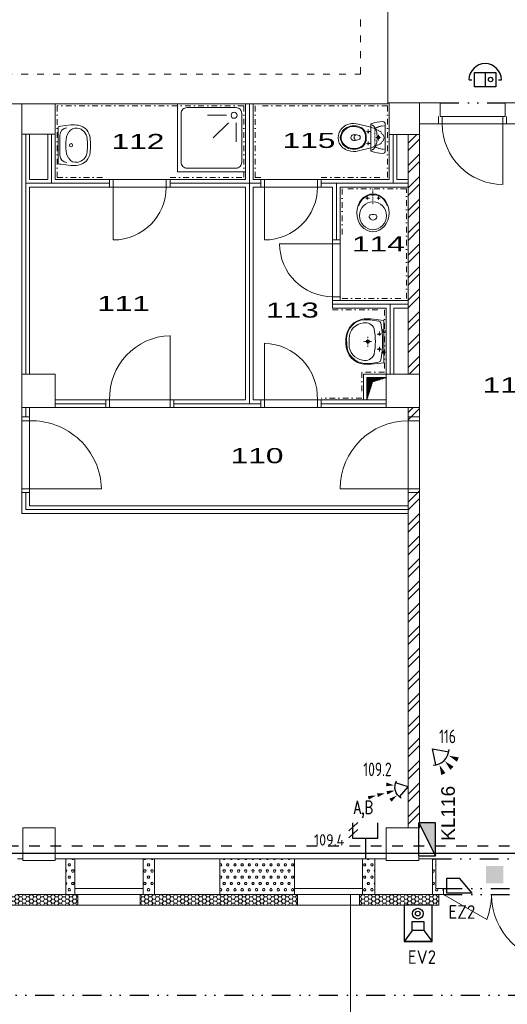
# Model space of a CAD drawing. Extents: x 171565 to 840288, y -737149 to -289557.
# Tile 53 of 59: x 463972 to 470416, y -345711 to -332690. Entities that reach past the tile are written whole.
import ezdxf

# ---------------------------------------------------------------- set-up
doc = ezdxf.new("R2010")
doc.units = 0
doc.header["$MEASUREMENT"] = 0
doc.header["$PDMODE"] = 1
for name, pattern in [('CENTER2', [28.575, 19.05, -3.175, 3.175, -3.175]), ('DASHED1', [1, 0.3, -0.4, 0.3]), ('DIVIDE2', [0.625, 0.25, -0.125, 0, -0.125, 0, -0.125]), ('DOTDASH', [1, 0.3, -0.2, 0, -0.2, 0.3]), ('Čerchovaná', [670.277762, 352.777767, -176.388884, 0, -141.111112]), ('Čárkovaná', [564.444447, 282.222223, -282.222223])]:
    doc.linetypes.add(name, pattern=pattern)
for name, color, linetype in [('0_stavba', 7, 'Continuous'), ('3-ZDI_NADP', 1, 'DIVIDE2'), ('E1', 3, 'Continuous'), ('EPS_vedeni', 1, 'Čerchovaná'), ('EZS_vedeni', 3, 'CENTER2'), ('legenda', 1, 'Continuous')]:
    doc.layers.add(name, color=color, linetype=linetype)
doc.layers.add('_EZS', color=102, linetype='Continuous', lineweight=30)
doc.styles.add('ARIAL', font='arial.ttf')
doc.styles.add('isocp', font='isocp.shx')
doc.styles.add('popis', font='romans.shx')
doc.styles.add('ROMANS', font='ROMANS.shx')
doc.styles.add('SIMPLEX', font='simplex.shx')
doc.styles.add('SPIRITTXTSTYLE2', font='ARIALUNI.TTF')
doc.linetypes.add('12V', pattern='A,0.5,-0.2,["12V",popis,S=0.2,R=0,X=-0.15,Y=-0.1],-0.5', length=1.2)
doc.linetypes.add('TEPIZL3', pattern='A,0,-1,[9,DSP.shx,S=0.005714,R=0,X=-1,Y=0],0', length=1)
pattern_1 = [(0, (829663.77, -216103.49), (47.625, 82.488914), [15.875, -79.375]), (0, (829663.77, -216075.99), (47.625, 82.488914), [15.875, -79.375]), (60.000002, (829679.65, -216103.49), (-47.625, 82.488914), [15.875, -79.375]), (120.000003, (829663.77, -216103.49), (-95.25, -3e-06), [15.875, -79.375]), (60.000002, (829655.83, -216089.74), (-47.625, 82.488914), [15.875, -79.375]), (120.000003, (829687.58, -216089.74), (-95.25, -3e-06), [15.875, -79.375])]
pattern_2 = [(45, (829663.77, -216103.49), (-148.49243, 148.49243), []), (45, (829762.77, -216103.49), (-148.49243, 148.49243), [])]
pattern_3 = [(0, (829663.77, -216103.49), (47.625, 27.4963055), [-63.5, 31.75]), (60.000002, (829663.77, -216103.49), (-1.7e-06, 54.9926147), [31.75, -63.5]), (120.000003, (829663.77, -216103.49), (-47.625, 27.4963055), [-63.5, 31.75])]

# ---------------------------------------------------------------- blocks, each defined once
blk = doc.blocks.new('T2')
at = {"color": 5}
for p, q in [((0, 965), (0, 639)), ((0, 965), (206, 965)), ((0, 802), (-265, 802)), ((0, 639), (206, 639))]:
    blk.add_line(p, q, dxfattribs=at)
at = {"color": 7}
for p, q in [((118, 705), (12, 586)), ((209, 705), (103, 586))]:
    blk.add_line(p, q, dxfattribs=at)
at = {"color": 3, "style": 'SIMPLEX', "width": 0.75}
blk.add_attdef('A', (302, 720, 38), '', height=215, dxfattribs=at)
blk = doc.blocks.new('A$C5FAE3786')
at = {"color": 5}
blk.add_line((331, 0), (166, 193), dxfattribs=at)
blk.add_lwpolyline([(331, 0), (0, 0), (0, 193), (166, 193)], dxfattribs=at)
blk = doc.blocks.new('A$C0C3343B6')
at = {"color": 5}
for p, q in [((331, 258), (474, 365)), ((474, 365), (474, 0)), ((331, 107), (474, 0))]:
    blk.add_line(p, q, dxfattribs=at)
for points in [[(474, 365), (0, 365), (0, 0), (474, 0)], [(216, 258), (331, 258), (331, 107), (216, 107)]]:
    blk.add_lwpolyline(points, close=True, dxfattribs=at)
at = {"color": 7}
blk.add_circle((112, 179), 70, dxfattribs=at)
at = {"color": 5}
blk.add_circle((112, 179), 30.7, dxfattribs=at)
blk = doc.blocks.new('A$C55B17B4C')
blk.add_hatch(color=95).paths.add_polyline_path([(720, 360), (0, 0), (720, 0)])
at = {"color": 95}
for p, q in [((720, 360), (0, 0)), ((0, 360), (0, 0)), ((0, 360), (720, 360)), ((720, 0), (720, 360)), ((0, 0), (720, 0))]:
    blk.add_line(p, q, dxfattribs=at)
blk = doc.blocks.new('A$C39AC60E9')
at = {"color": 95}
for p, q in [((0, 0), (180, 120)), ((180, -120), (0, 0))]:
    blk.add_line(p, q, dxfattribs=at)
blk.add_arc((0, 0), 216, 317.46, 42.54, dxfattribs=at)
for points in [[(216, 86), (323, 161), (345, 106)], [(232, 0), (359, -30), (359, 30)], [(391, 0), (518, -30), (518, 30)], [(546, 0), (673, -30), (673, 30)], [(216, -86), (323, -161), (345, -106)]]:
    blk.add_solid(points, dxfattribs=at)
blk = doc.blocks.new('A$C41376E65')
blk.add_line((233, 311), (233, 0))
at = {"color": 5}
for p, q in [((-117, 153), (-58, 153)), ((525, 153), (584, 153))]:
    blk.add_line(p, q, dxfattribs=at)
blk.add_lwpolyline([(0, 311), (467, 311), (467, 0), (0, 0)], close=True, dxfattribs=at)
blk.add_circle((350, 159), 48)
blk.add_arc((233, 153), 351, 0, 180, dxfattribs=at)
blk = doc.blocks.new('A$C335D1AD5')
at = {"layer": '_EZS', "color": 95}
for p, q in [((13, 484), (193, 604)), ((193, 365), (13, 484))]:
    blk.add_line(p, q, dxfattribs=at)
blk.add_arc((13, 484), 216, 317.46, 42.54, dxfattribs=at)
for points in [[(229, 571), (336, 646), (358, 590)], [(245, 484), (373, 454), (373, 514)], [(229, 398), (336, 323), (358, 379)]]:
    blk.add_solid(points, dxfattribs=at)

msp = doc.modelspace()

# ---------------------------------------------------------------- hatches: boundary and pattern name
at = {"layer": '0_stavba', "linetype": 'Continuous', "lineweight": 0, "ltscale": 300}
h = msp.add_hatch(dxfattribs=at)
h.set_pattern_fill('ZDIVKER', color=256, scale=5.55625, style=0, pattern_type=2)
h.set_pattern_definition(pattern_2)
h.paths.add_polyline_path([(469257, -334208), (469107, -334208), (469107, -334803), (469107, -334903), (469107, -336403), (469107, -336503), (469107, -337378), (469257, -337378)], flags=0)
h = msp.add_hatch(dxfattribs=at)
h.set_pattern_fill('ZDIVNP', color=256, scale=0.79375, style=0, pattern_type=2)
h.set_pattern_definition([(45.0000013, (829663.771, -216103.489), (-7.0710678, 7.0710678), [])])
h.paths.add_polyline_path([(468562, -337718), (468636, -337480), (468817, -337423), (468562, -337423)], flags=0)
h = msp.add_hatch(dxfattribs=at)
h.set_pattern_fill('ZDIVKER', color=256, scale=5.55625, style=0, pattern_type=2)
h.set_pattern_definition(pattern_2)
h.paths.add_polyline_path([(469107, -337993), (469257, -337993), (469257, -337818), (469107, -337818)], flags=0)
h = msp.add_hatch(dxfattribs=at)
h.set_pattern_fill('ZDIVKER', color=256, scale=5.55625, style=0, pattern_type=2)
h.set_pattern_definition(pattern_2)
h.paths.add_polyline_path([(469107, -338893), (469107, -343378), (469257, -343378), (469257, -338893)], flags=0)
h = msp.add_hatch(dxfattribs=at)
h.set_pattern_fill('PORBET', color=256, scale=15.875, style=0, pattern_type=2)
h.set_pattern_definition(pattern_1)
h.paths.add_polyline_path([(464702, -343788), (464582, -343788), (464582, -344258), (464702, -344258)], flags=0)
h = msp.add_hatch(dxfattribs=at)
h.set_pattern_fill('PORBET', color=256, scale=15.875, style=0, pattern_type=2)
h.set_pattern_definition(pattern_1)
h.paths.add_polyline_path([(465752, -343788), (465602, -343788), (465602, -344258), (465752, -344258)], flags=0)
h = msp.add_hatch(dxfattribs=at)
h.set_pattern_fill('PORBET', color=256, scale=15.875, style=0, pattern_type=2)
h.set_pattern_definition(pattern_1)
h.paths.add_polyline_path([(466617, -343788), (466617, -344258), (467602, -344258), (467602, -343788)], flags=0)
h = msp.add_hatch(dxfattribs=at)
h.set_pattern_fill('PORBET', color=256, scale=15.875, style=0, pattern_type=2)
h.set_pattern_definition(pattern_1)
h.paths.add_polyline_path([(468502, -344258), (468667, -344258), (468667, -343788), (468502, -343788)], flags=0)
h = msp.add_hatch(dxfattribs=at)
h.set_pattern_fill('PORBET', color=256, scale=15.875, style=0, pattern_type=2)
h.set_pattern_definition(pattern_1)
h.paths.add_polyline_path([(469472, -343788), (469427, -343788), (469427, -344258), (469472, -344258), (469572, -344258), (469572, -344178), (469472, -344178)], flags=0)
h = msp.add_hatch(dxfattribs=at)
h.set_pattern_fill('PLASTEV', color=256, scale=31.75, style=0, pattern_type=2)
h.set_pattern_definition(pattern_3)
h.paths.add_polyline_path([(464742, -344398), (464742, -344258), (464702, -344258), (464582, -344258), (463942, -344258), (463702, -344258), (463662, -344258), (463662, -344398)], flags=0)
h = msp.add_hatch(dxfattribs=at)
h.set_pattern_fill('PLASTEV', color=256, scale=31.75, style=0, pattern_type=2)
h.set_pattern_definition(pattern_3)
h.paths.add_polyline_path([(465752, -344258), (465602, -344258), (465562, -344258), (465562, -344398), (467642, -344398), (467642, -344258), (467602, -344258), (466617, -344258)], flags=0)
h = msp.add_hatch(dxfattribs=at)
h.set_pattern_fill('PLASTEV', color=256, scale=31.75, style=0, pattern_type=2)
h.set_pattern_definition(pattern_3)
h.paths.add_polyline_path([(469512, -344398), (469512, -344258), (469472, -344258), (469427, -344258), (468667, -344258), (468502, -344258), (468462, -344258), (468462, -344398)], flags=0)

# ---------------------------------------------------------------- linework, layer by layer
at = {"layer": '0_stavba', "linetype": 'DASHED1', "lineweight": 0, "ltscale": 300}
for p, q in [((468477, -333408, -2548), (468477, -327978, -2548)), ((457062, -333408, -2548), (468477, -333408, -2548))]:
    msp.add_line(p, q, dxfattribs=at)
at = {"layer": '0_stavba', "linetype": 'Continuous', "lineweight": 0, "ltscale": 300}
for p, q in [((468837, -333803, -2548), (468837, -328253, -2548)), ((464002, -333803, -2548), (459652, -333803, -2548)), ((464442, -333803, -2548), (464002, -333803, -2548)), ((464002, -334203, -2548), (464002, -333803, -2548)), ((466957, -333803, -2548), (464442, -333803, -2548)), ((464442, -334203, -2548), (464442, -333803, -2548)), ((467057, -333803, -2548), (466957, -333803, -2548)), ((466957, -333803, -2548), (466957, -334803, -2548)), ((468837, -333803, -2548), (467057, -333803, -2548)), ((467057, -333803, -2548), (467057, -334803, -2548)), ((468837, -333788, -2548), (469527, -333788, -2548)), ((469257, -333788, -2548), (468857, -333788, -2548)), ((468857, -333828, -2548), (468857, -333788, -2548)), ((468857, -334208, -2548), (468857, -333828, -2548)), ((469257, -334208, -2548), (469257, -333788, -2548)), ((469527, -333788, -2548), (469527, -333968, -2548)), ((470387, -333788, -2548), (472437, -333788, -2548)), ((470387, -333788, -2548), (470387, -333968, -2548)), ((469527, -333968, -2548), (469557, -333968, -2548)), ((469557, -333968, -2548), (469557, -334068, -2548)), ((470357, -333968, -2548), (470387, -333968, -2548)), ((470357, -333968, -2548), (470357, -334068, -2548)), ((469257, -334068, -2548), (469527, -334068, -2548)), ((469527, -334068, -2548), (469557, -334068, -2548)), ((470357, -334068, -2548), (470387, -334068, -2548)), ((470357, -334068, -1724), (470357, -334868, -1724)), ((470387, -334068, -2548), (470997, -334068, -2548)), ((464102, -334203, -2548), (464002, -334203, -2548)), ((464002, -337378, -2548), (464002, -334203, -2548)), ((464342, -334203, -2548), (464102, -334203, -2548)), ((464102, -334803, -2548), (464102, -334203, -2548)), ((464442, -334203, -2548), (464342, -334203, -2548)), ((464342, -334203, -2548), (464342, -334803, -2548)), ((464442, -334203, -2548), (464442, -334803, -2548)), ((468957, -334208, -2548), (468857, -334208, -2548)), ((468857, -334208, -2548), (468857, -334803, -2548)), ((469107, -334208, -2548), (468957, -334208, -2548)), ((468957, -334208, -2548), (468957, -334803, -2548)), ((469257, -334208, -2548), (469107, -334208, -2548)), ((469107, -334208, -2548), (469107, -334803, -2548)), ((469257, -334208, -2548), (469257, -337378, -2548)), ((464342, -334803, -2548), (464102, -334803, -2548)), ((464102, -337378, -2548), (464102, -334903, -2548)), ((465209, -334903, -2548), (464102, -334903, -2548)), ((465209, -334803, -2548), (464442, -334803, -2548)), ((465209, -334803, -3448), (465909, -334803, -3448)), ((465209, -334903, -2548), (465209, -334803, -2548)), ((465209, -334903, -2548), (465209, -335603, -2548)), ((465209, -334903, -3448), (465909, -334903, -3448)), ((466957, -334803, -2548), (465909, -334803, -2548)), ((465909, -334903, -2548), (465909, -334803, -2548)), ((466957, -334903, -2548), (465909, -334903, -2548)), ((466957, -334903, -2548), (466957, -337718, -2548)), ((467057, -334803, -2548), (467207, -334803, -2548)), ((467057, -334903, -2548), (467057, -337718, -2548)), ((467057, -334903, -2548), (467207, -334903, -2548)), ((467207, -334803, -3448), (467907, -334803, -3448)), ((467207, -334803, -2548), (467207, -334903, -2548)), ((467207, -334903, -2548), (467207, -335603, -2548)), ((467207, -334903, -3448), (467907, -334903, -3448)), ((467907, -334803, -2548), (468857, -334803, -2548)), ((467907, -334803, -2548), (467907, -334903, -2548)), ((467907, -334903, -2548), (468107, -334903, -2548)), ((468107, -334903, -2548), (468107, -335653, -2548)), ((468207, -334903, -2548), (469107, -334903, -2548)), ((468207, -334903, -2548), (468207, -335653, -2548)), ((468957, -334803, -2548), (469107, -334803, -2548)), ((469107, -334903, -2548), (469107, -334803, -2548)), ((469107, -334903, -2548), (469107, -336403, -2548)), ((468107, -335653, -2548), (467407, -335653, -2548)), ((468107, -335653, -3448), (468107, -336353, -3448)), ((468207, -335653, -2548), (468107, -335653, -2548)), ((468207, -335653, -3448), (468207, -336353, -3448)), ((468207, -336353, -2548), (468107, -336353, -2548)), ((468107, -336353, -2548), (468107, -336503, -2548)), ((468207, -336353, -2548), (468207, -336403, -2548)), ((468207, -336403, -2548), (469107, -336403, -2548)), ((469107, -336503, -2548), (469107, -336403, -2548)), ((468107, -336503, -2548), (468817, -336503, -2548)), ((468817, -337378, -2548), (468817, -336503, -2548)), ((468917, -336503, -2548), (469107, -336503, -2548)), ((468917, -337378, -2548), (468917, -336503, -2548)), ((469107, -336503, -2548), (469107, -337378, -2548)), ((465959, -337718, -2548), (465959, -336868, -2548)), ((467207, -337718, -2548), (467207, -336968, -2548)), ((464002, -337378, -2548), (464002, -337818, -2548)), ((464002, -337378, -2548), (464102, -337378, -2548)), ((464102, -337378, -2548), (464442, -337378, -2548)), ((464442, -337718, -2548), (464442, -337378, -2548)), ((468817, -337378, -2548), (468517, -337378, -2548)), ((468517, -337378, -2548), (468517, -337718, -2548)), ((468817, -337378, -2548), (468917, -337378, -2548)), ((468817, -337718, -2548), (468817, -337378, -2548)), ((468917, -337378, -2548), (469107, -337378, -2548)), ((469107, -337378, -2548), (469257, -337378, -2548)), ((469257, -337818, -2548), (469257, -337378, -2548)), ((468817, -337423, -2548), (468562, -337423, -2548)), ((468562, -337423, -2548), (468562, -337718, -2548)), ((468562, -337718, -2548), (468636, -337480, -2548)), ((468636, -337480, -2548), (468817, -337423, -2548)), ((464442, -337718, -2548), (464442, -337818, -2548)), ((465159, -337718, -2548), (464442, -337718, -2548)), ((465159, -337818, -2548), (465159, -337718, -2548)), ((465959, -337818, -2548), (465959, -337718, -2548)), ((466957, -337718, -2548), (465959, -337718, -2548)), ((467207, -337718, -2548), (467057, -337718, -2548)), ((467207, -337718, -3448), (467907, -337718, -3448)), ((467207, -337818, -2548), (467207, -337718, -2548)), ((467907, -337818, -2548), (467907, -337718, -2548)), ((468817, -337718, -2548), (467907, -337718, -2548)), ((468817, -337818, -2548), (468817, -337718, -2548)), ((464002, -337818, -2548), (464102, -337818, -2548)), ((464002, -337993, -2548), (464002, -337818, -2548)), ((464102, -337818, -2548), (464442, -337818, -2548)), ((464102, -337993, -2548), (464102, -337818, -2548)), ((465159, -337818, -2548), (464442, -337818, -2548)), ((467207, -337818, -2548), (465959, -337818, -2548)), ((467207, -337818, -3448), (467907, -337818, -3448)), ((468817, -337818, -2548), (467907, -337818, -2548)), ((468817, -337818, -2548), (469107, -337818, -2548)), ((469107, -337818, -2548), (469257, -337818, -2548)), ((469107, -337818, -2548), (469107, -337993, -2548)), ((469257, -337818, -2548), (469257, -337993, -2548)), ((464002, -337993, -2548), (464102, -337993, -2548)), ((469257, -337993, -2548), (469107, -337993, -2548)), ((464002, -339218, -2548), (464002, -338893, -2548)), ((464002, -338893, -2548), (464102, -338893, -2548)), ((464102, -338893, -2548), (465052, -338893, -2548)), ((464102, -339118, -2548), (464102, -338893, -2548)), ((469107, -338893, -2548), (468207, -338893, -2548)), ((469257, -338893, -2548), (469107, -338893, -2548)), ((469107, -338893, -2548), (469107, -339118, -2548)), ((469257, -338893, -2548), (469257, -343378, -2548)), ((469107, -339118, -2548), (464102, -339118, -2548)), ((469107, -339218, -2548), (469107, -339118, -2548)), ((469107, -339218, -2548), (464002, -339218, -2548)), ((469107, -339218, -2548), (469107, -343378, -2548)), ((464442, -343378, -2548), (464012, -343378, -2548)), ((464012, -343378, -2548), (464012, -343788, -2548)), ((464442, -343788, -2548), (464442, -343378, -2548)), ((469247, -343378, -2548), (468817, -343378, -2548)), ((468817, -343378, -2548), (468817, -343788, -2548)), ((469257, -343378, -2548), (469097, -343378, -2548)), ((469247, -343808, -2548), (469247, -343378, -2548)), ((463942, -343788, -2548), (464012, -343788, -2548)), ((464012, -343788, -2548), (464012, -343808, -2548)), ((464012, -343808, -2548), (464442, -343808, -2548)), ((464442, -343808, -2548), (464442, -343788, -2548)), ((464442, -343788, -2548), (464582, -343788, -2548)), ((464582, -343788, -2548), (464582, -344258, -2548)), ((464582, -343788, -2548), (464702, -343788, -2548)), ((464702, -343788, -2548), (464702, -344258, -2548)), ((465602, -343788, -900), (464702, -343788, -900)), ((465602, -343788, -2548), (465602, -344258, -2548)), ((465602, -343788, -2548), (465752, -343788, -2548)), ((465752, -343788, -2548), (466617, -343788, -2548)), ((465752, -343788, -2548), (465752, -344258, -2548)), ((466617, -343788, -2548), (466617, -344258, -2548)), ((466617, -343788, -2548), (467602, -343788, -2548)), ((467602, -343788, -2548), (467602, -344258, -2548)), ((468502, -343788, -900), (467602, -343788, -900)), ((468502, -343788, -2548), (468502, -344258, -2548)), ((468502, -343788, -2548), (468667, -343788, -2548)), ((468667, -343788, -2548), (468817, -343788, -2548)), ((468667, -343788, -2548), (468667, -344258, -2548)), ((468817, -343808, -2548), (468817, -343788, -2548)), ((468817, -343808, -2548), (469247, -343808, -2548)), ((469247, -343788, -2548), (469427, -343788, -2548)), ((469427, -343788, -2548), (469427, -344258, -2548)), ((469472, -343788, -2548), (469427, -343788, -2548)), ((469472, -344178, -2548), (469472, -343788, -2548)), ((463942, -344258, -2548), (464582, -344258, -2548)), ((464582, -344258, -2548), (464702, -344258, -2548)), ((465602, -344178, -900), (464702, -344178, -900)), ((465602, -344258, -900), (464702, -344258, -900)), ((464742, -344258, -2548), (464742, -344398, -2548)), ((465562, -344258, -2548), (465562, -344398, -2548)), ((465602, -344258, -2548), (465752, -344258, -2548)), ((465752, -344258, -2548), (466617, -344258, -2548)), ((466617, -344258, -2548), (467602, -344258, -2548)), ((468502, -344178, -900), (467602, -344178, -900)), ((468502, -344258, -900), (467602, -344258, -900)), ((467642, -344258, -2548), (467642, -344398, -2548)), ((468342, -345833, -1724), (468342, -344258, -1724)), ((468462, -344258, -2548), (468462, -344398, -2548)), ((468502, -344258, -2548), (468667, -344258, -2548)), ((468667, -344258, -2548), (469427, -344258, -2548)), ((469472, -344258, -2548), (469427, -344258, -2548)), ((469472, -344178, -1724), (469572, -344178, -1724)), ((469472, -344258, -2548), (469472, -344258, -2548)), ((469472, -344258, -1724), (469572, -344258, -1724)), ((469512, -344258, -2548), (469512, -344398, -2548)), ((469572, -344178, -1724), (469572, -344258, -1724)), ((469572, -344258, -1724), (470144, -344589, -1724)), ((463662, -344398, -2548), (464742, -344398, -2548)), ((464742, -344398, -900), (465562, -344398, -900)), ((465562, -344398, -2548), (467642, -344398, -2548)), ((467642, -344398, -900), (468462, -344398, -900)), ((468462, -344398, -2548), (469512, -344398, -2548))]:
    msp.add_line(p, q, dxfattribs=at)
at = {"layer": '0_stavba', "linetype": 'DOTDASH', "lineweight": 0, "ltscale": 250}
for p, q in [((466932, -333828, 900), (464467, -333828, 900)), ((464467, -333828, 900), (464467, -334778, 900)), ((466932, -334778, 900), (466932, -333828, 900)), ((468832, -333828, 900), (467082, -333828, 900)), ((467082, -333828, 900), (467082, -334778, 900)), ((468832, -334778, 900), (468832, -333828, 900)), ((464467, -334778, 900), (465159, -334778, 900)), ((465959, -334778, 900), (466932, -334778, 900)), ((467082, -334778, 900), (467157, -334778, 900)), ((467957, -334778, 900), (468832, -334778, 900)), ((469082, -334928, 900), (468232, -334928, 900)), ((468232, -334928, 900), (468232, -335603, 900)), ((469082, -336378, 900), (469082, -334928, 900)), ((468232, -336378, 900), (469082, -336378, 900)), ((468107, -336528, 900), (468792, -336528, 900)), ((468792, -336528, 900), (468792, -337353, 900)), ((468792, -337353, 900), (468492, -337353, 900)), ((468492, -337353, 900), (468492, -337693, 900)), ((468492, -337693, 900), (467957, -337693, 900))]:
    msp.add_line(p, q, dxfattribs=at)
at = {"layer": '0_stavba', "linetype": 'TEPIZL3', "lineweight": 0, "ltscale": 30}
for p, q in [((467007, -333803, -2548), (467007, -337768, -2548)), ((464052, -334203, -2548), (464052, -337378, -2548)), ((464392, -334203, -2548), (464392, -334853, -2548)), ((468907, -334208, -2548), (468907, -334853, -2548)), ((465159, -334853, -2548), (464052, -334853, -2548)), ((467157, -334853, -2548), (465959, -334853, -2548)), ((467957, -334853, -2548), (469107, -334853, -2548)), ((468157, -335603, -2548), (468157, -334853, -2548)), ((469107, -336453, -2548), (468107, -336453, -2548)), ((468867, -337378, -2548), (468867, -336453, -2548)), ((465109, -337768, -2548), (464442, -337768, -2548)), ((467157, -337768, -2548), (466009, -337768, -2548)), ((468817, -337768, -2548), (467957, -337768, -2548)), ((464052, -337818, -2548), (464052, -337943, -2548)), ((464052, -338943, -2548), (464052, -339168, -2548)), ((469107, -339168, -2548), (464052, -339168, -2548))]:
    msp.add_line(p, q, dxfattribs=at)
at = {"layer": '0_stavba', "linetype": 'Continuous', "lineweight": 0, "ltscale": 0.00079375}
for p, q in [((466706, -333953, -3448), (466456, -333953, -3448)), ((466731, -334053, -3448), (466531, -334253, -3448)), ((466831, -334053, -3448), (466831, -334303, -3448))]:
    msp.add_line(p, q, dxfattribs=at)
at = {"layer": '0_stavba', "linetype": 'Continuous', "lineweight": 0, "ltscale": 304.799988}
for p, q in [((469507, -334068, -3448), (469507, -333968, -3448)), ((470407, -334068, -3448), (470407, -333968, -3448)), ((465159, -334803, -3448), (465159, -334903, -3448)), ((465959, -334803, -3448), (465959, -334903, -3448)), ((467157, -334803, -3448), (467157, -334903, -3448)), ((467957, -334803, -3448), (467957, -334903, -3448)), ((468207, -335603, -3448), (468107, -335603, -3448)), ((468207, -336403, -3448), (468107, -336403, -3448)), ((465109, -337718, -3448), (465109, -337818, -3448)), ((466009, -337718, -3448), (466009, -337818, -3448)), ((467157, -337718, -3448), (467157, -337818, -3448)), ((467957, -337718, -3448), (467957, -337818, -3448)), ((464002, -337943, -3448), (464102, -337943, -3448)), ((469107, -337943, -3448), (469257, -337943, -3448)), ((464002, -338943, -3448), (464102, -338943, -3448)), ((469107, -338943, -3448), (469257, -338943, -3448))]:
    msp.add_line(p, q, dxfattribs=at)
at = {"layer": '0_stavba', "linetype": 'Continuous', "lineweight": 0, "ltscale": 330}
for p, q in [((470357, -333968, -3448), (469557, -333968, -3448)), ((470357, -334068, -3448), (469557, -334068, -3448)), ((465159, -337718, -3448), (465959, -337718, -3448)), ((465159, -337818, -3448), (465959, -337818, -3448))]:
    msp.add_line(p, q, dxfattribs=at)
at = {"layer": '0_stavba', "linetype": 'Continuous', "lineweight": 0}
for p, q in [((464481, -334106, -3448), (464481, -334594, -3448)), ((464515, -334099, -3448), (464649, -334080, -3448)), ((464502, -334482, -3448), (464502, -334218, -3448)), ((464583, -334393, -3448), (464583, -334306, -3448)), ((464515, -334600, -3448), (464649, -334619, -3448))]:
    msp.add_line(p, q, dxfattribs=at).dxf.unprotected_set("ltscale", 0)
at = {"layer": '0_stavba', "linetype": 'DASHED1', "lineweight": 0, "ltscale": 20}
for p, q in [((468602, -334170, -3448), (468555, -334170, -3448)), ((468578, -334140, -3448), (468578, -334200, -3448)), ((468680, -334248, -3448), (468751, -334248, -3448)), ((468714, -334213, -3448), (468714, -334286, -3448)), ((468603, -334325, -3448), (468553, -334325, -3448)), ((468578, -334301, -3448), (468578, -334354, -3448))]:
    msp.add_line(p, q, dxfattribs=at)
at = {"layer": '0_stavba', "linetype": 'DASHED1', "lineweight": 0, "ltscale": 10}
for p, q in [((468566, -335029, -3448), (468566, -335072, -3448)), ((468716, -335029, -3448), (468716, -335072, -3448)), ((468548, -335049, -3448), (468596, -335049, -3448)), ((468691, -335049, -3448), (468739, -335049, -3448))]:
    msp.add_line(p, q, dxfattribs=at)
at = {"layer": '0_stavba', "linetype": 'DOTDASH', "lineweight": 0, "ltscale": 30}
msp.add_line((468641, -334926, -3448), (468641, -335136, -3448), dxfattribs=at)
at = {"layer": '0_stavba', "linetype": 'DASHED1', "lineweight": 0, "ltscale": 14.000001}
for p, q in [((468750, -336847, -3448), (468698, -336847, -3448)), ((468726, -336814, -3448), (468726, -336880, -3448)), ((468807, -336807, -3448), (468759, -336807, -3448)), ((468624, -336947, -3448), (468515, -336947, -3448)), ((468574, -336884, -3448), (468574, -337015, -3448)), ((468750, -337047, -3448), (468698, -337047, -3448)), ((468726, -337014, -3448), (468726, -337080, -3448)), ((468807, -337087, -3448), (468759, -337087, -3448))]:
    msp.add_line(p, q, dxfattribs=at)
at = {"layer": '0_stavba', "linetype": 'Continuous', "lineweight": 0}
for p, q in [((468783, -336793, -3448), (468759, -336793, -3448)), ((468783, -336820, -3448), (468764, -336820, -3448)), ((468783, -337072, -3448), (468759, -337072, -3448)), ((468783, -337100, -3448), (468764, -337100, -3448))]:
    msp.add_line(p, q, dxfattribs=at)
at = {"layer": '0_stavba', "linetype": 'Continuous', "lineweight": 0, "ltscale": 370.000031}
for p, q in [((464002, -338893, -3448), (464002, -337993, -3448)), ((464102, -338893, -3448), (464102, -337993, -3448)), ((469107, -338893, -3448), (469107, -337993, -3448)), ((469257, -338893, -3448), (469257, -337993, -3448))]:
    msp.add_line(p, q, dxfattribs=at)
at = {"layer": '0_stavba', "linetype": 'Continuous', "lineweight": 0, "ltscale": 0.00079375, "elevation": -3448}
msp.add_lwpolyline([(466957, -333803), (466057, -333803), (466057, -334703), (466957, -334703)], close=True, dxfattribs=at)
msp.add_lwpolyline([(466831, -333853), (466181, -333853, 0.414214), (466106, -333928), (466106, -334578, 0.414214), (466181, -334653), (466831, -334653, 0.414214), (466906, -334578), (466906, -333928, 0.414214)], format="xyb", close=True, dxfattribs=at)
at = {"layer": '0_stavba', "linetype": 'Continuous', "lineweight": 0, "ltscale": 7, "elevation": -3448}
for points in [[(468613, -334112), (468451, -334071, 0.120198), (468324, -334070, 0.223955), (468196, -334180, 0.23388), (468196, -334321, 0.19794), (468313, -334421, 0.140172), (468451, -334425), (468613, -334384)], [(468553, -334246, 0.174099), (468525, -334150, 0.09079), (468486, -334116, 0.124463), (468390, -334093, 0.112921), (468294, -334115, 0.175053), (468223, -334193, 0.258811), (468223, -334303, 0.171883), (468294, -334381, 0.132088), (468390, -334403, 0.130329), (468486, -334380, 0.206732), (468547, -334300, 0.065592), (468553, -334249)], [(468543, -334246, 0.206576), (468505, -334143, 0.205237), (468370, -334104, 0.181771), (468264, -334150, 0.194255), (468220, -334240, 0.110799), (468230, -334299, 0.151845), (468299, -334372, 0.116294), (468390, -334393, 0.200993), (468505, -334353, 0.194141), (468544, -334252)], [(468803, -334070, 0.448493), (468773, -334038, 0.083491), (468619, -334068, 0.312202), (468613, -334077), (468613, -334419, 0.312175), (468619, -334428, 0.083488), (468773, -334458, 0.448493), (468803, -334425)], [(468382, -334211, -0.14759), (468461, -334223, -0.509098), (468461, -334271, -0.150241), (468384, -334286, -0.827552), (468378, -334211)]]:
    msp.add_lwpolyline(points, format="xyb", close=True, dxfattribs=at)
at = {"layer": '0_stavba', "linetype": 'DASHED1', "lineweight": 0, "ltscale": 20, "elevation": -3448}
for points in [[(468613, -334112, -0.049455), (468748, -334173, -0.054525), (468748, -334192, -0.662693), (468749, -334309, -0.076206), (468748, -334325, -0.000138), (468747, -334326, -0.04318), (468613, -334384)], [(468804, -334095, 0.170682), (468664, -334131), (468664, -334365, 0.170682), (468804, -334401)]]:
    msp.add_lwpolyline(points, format="xyb", close=True, dxfattribs=at)
at = {"layer": '0_stavba', "linetype": 'Continuous', "lineweight": 0, "ltscale": 7, "elevation": -3448}
msp.add_lwpolyline([(468415, -334211, 0.634876), (468417, -334285)], format="xyb", dxfattribs=at)
at = {"layer": '0_stavba', "linetype": 'Continuous', "lineweight": 0, "ltscale": 15, "elevation": -3448}
msp.add_lwpolyline([(468612, -335269, 0.47931), (468590, -335300, 0.766179), (468693, -335300, 0.464574), (468672, -335269, 0.05503), (468616, -335269)], format="xyb", close=True, dxfattribs=at)
at = {"layer": '0_stavba', "linetype": 'Continuous', "lineweight": 0, "elevation": -3448}
for points in [[(468784, -336667), (468614, -336647), (468522, -336647, 0.373561), (468284, -336906), (468284, -336906), (468284, -336988, 0.372405), (468521, -337247), (468521, -337247), (468617, -337247), (468784, -337227)], [(468294, -336987, 0.391558), (468535, -337237), (468535, -337237), (468612, -337237), (468714, -337218, 0.356611), (468744, -337194, 0.100592), (468744, -336700, 0.324305), (468720, -336677), (468720, -336677), (468600, -336657), (468526, -336657, 0.37492), (468293, -336899), (468293, -336899)], [(468325, -336987, 0.370874), (468502, -337192, 0.391613), (468656, -337116, 0.096929), (468656, -336777, 0.384757), (468516, -336700, 0.392286), (468325, -336907), (468325, -336907)]]:
    msp.add_lwpolyline(points, format="xyb", close=True, dxfattribs=at)
at = {"layer": '0_stavba', "linetype": 'Continuous', "lineweight": 0, "ltscale": 0.00079375}
msp.add_circle((466806, -333953, -3448), 40, dxfattribs=at)
at = {"layer": '0_stavba', "linetype": 'Continuous', "lineweight": 0, "ltscale": 7}
for centre, radius in [((468578, -334170, -3448), 9.27), ((468714, -334248, -3448), 17.1), ((468714, -334248, -3448), 13.6), ((468578, -334325, -3448), 8.9)]:
    msp.add_circle(centre, radius, dxfattribs=at)
at = {"layer": '0_stavba', "linetype": 'Continuous', "lineweight": 0}
msp.add_circle((464650, -334350, -3448), 21.2, dxfattribs=at).dxf.unprotected_set("ltscale", 0)
at = {"layer": '0_stavba', "linetype": 'Continuous', "lineweight": 0, "ltscale": 15}
for centre in [(468566, -335049, -3448), (468716, -335049, -3448)]:
    msp.add_circle(centre, 7.45, dxfattribs=at)
at = {"layer": '0_stavba', "linetype": 'Continuous', "lineweight": 0}
for centre, radius in [((468726, -336847, -3448), 12.9), ((468574, -336947, -3448), 20.9), ((468574, -336947, -3448), 14.8), ((468726, -337046, -3448), 12.9)]:
    msp.add_circle(centre, radius, dxfattribs=at)
for centre, radius, start, end in [((464511, -334170, -3448), 70.7, 86.8584, 115.348), ((464599, -334218, -3448), 96.6, 91.7013, 180), ((464716, -334232, -3448), 110, 81.0061, 147.2949), ((464666, -334589, -3448), 509, 81.059, 91.8402), ((464709, -334275, -3448), 154, 4.7698, 81.0056), ((464716, -334271, -3448), 187, 4.7698, 81.0056), ((464835, -334309, -3448), 253, 147.2944, 179.8352), ((461560, -334534, -3448), 3354, 3.1744, 4.7711), ((461711, -334525, -3448), 3163, 3.1744, 4.7711), ((461711, -334172, -3448), 3163, 355.1761, 356.7728), ((461560, -334162, -3448), 3354, 355.1761, 356.7728), ((464599, -334482, -3448), 96.6, 180, 268.2987), ((464835, -334391, -3448), 253, 180.1115, 212.653), ((464709, -334425, -3448), 154, 278.941, 355.1761), ((464716, -334428, -3448), 187, 278.941, 355.1761), ((464511, -334530, -3448), 70.7, 244.6525, 273.1416), ((464716, -334467, -3448), 110, 212.6527, 278.9409), ((464666, -334111, -3448), 509, 268.1598, 278.9411)]:
    msp.add_arc(centre, radius, start, end, dxfattribs=at).dxf.unprotected_set("ltscale", 0)
at = {"layer": '0_stavba', "linetype": 'Continuous', "lineweight": 0, "ltscale": 300}
for centre, radius, start, end in [((470357, -334068, -1724), 800, 180, 270), ((465209, -334903, -2548), 700, 270, 0), ((467207, -334903, -2548), 700, 270, 0), ((468107, -335653, -2548), 700, 180, 270), ((465984, -337693, -2548), 825, 91.7359, 181.7359), ((467182, -337693, -2548), 725, 358.0248, 88.0248), ((464127, -338918, -2548), 925, 1.5468, 91.5483), ((469107, -338893, -2548), 900, 90, 180), ((469307, -344258, -1724), 900, 338.4663, 0), ((469307, -344258, -1724), 900, 338.4663, 0), ((471107, -344258, -1724), 900, 180, 270)]:
    msp.add_arc(centre, radius, start, end, dxfattribs=at)
at = {"layer": '0_stavba', "linetype": 'Continuous', "lineweight": 0, "ltscale": 15}
msp.add_arc((468642, -335196, -3448), 192, 13.0335, 166.9666, dxfattribs=at)
at = {"layer": '0_stavba', "linetype": 'Continuous', "lineweight": 0, "ltscale": 7}
msp.add_ellipse((468616, -334248, -3448), major_axis=(0, 169), ratio=0.478261, start_param=9.380208, end_param=12.611133, dxfattribs=at)
at = {"layer": '0_stavba', "linetype": 'Continuous', "lineweight": 0, "ltscale": 15}
for centre, major_axis, ratio in [((468641, -335244, -3448), (0, -250), 0.850001), ((468641, -335282, -3448), (0, -185), 0.964856)]:
    msp.add_ellipse(centre, major_axis=major_axis, ratio=ratio, start_param=1.570796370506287, end_param=7.853981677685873, dxfattribs=at)
at = {"layer": '0_stavba', "linetype": 'DOTDASH', "lineweight": 0, "ltscale": 250}
msp.add_point((469057, -333116, 900), dxfattribs=at)
at = {"layer": '0_stavba', "linetype": 'Continuous', "lineweight": 0, "ltscale": 300}
for p in [(468507, -333466, -2548), (465959, -335181, -2548), (467957, -335181, -2548), (464512, -335906, -2548), (469507, -335906, -2548), (464627, -341056, -2548), (469432, -341056, -2548), (465552, -341721, -1724), (468467, -341721, -1724)]:
    msp.add_point(p, dxfattribs=at)
at = {"layer": '0_stavba', "linetype": 'Continuous', "lineweight": 0, "ltscale": 250}
for p in [(468507, -333466, -3448), (468507, -333466, -3448), (465959, -335181, -3448), (465959, -335281, -3448), (467957, -335181, -3448), (467957, -335281, -3448), (464512, -335906, -3448), (464512, -335906, -3448), (469507, -335906, -3448), (469657, -335906, -3448)]:
    msp.add_point(p, dxfattribs=at)
at = {"layer": '0_stavba', "linetype": 'Continuous', "lineweight": 0, "ltscale": 304.799988}
for p in [(468507, -333466, -3448), (465959, -335181, -3448), (467957, -335181, -3448), (464512, -335906, -3448), (469507, -335906, -3448)]:
    msp.add_point(p, dxfattribs=at)
at = {"layer": '3-ZDI_NADP', "color": 7, "ltscale": 1000}
for p, q in [((469527, -333788, -2548), (470387, -333788, -2548)), ((469427, -343788, -2548), (471207, -343788, -2548)), ((469572, -344178, -1724), (471107, -344178, -1724)), ((469572, -344258, -1724), (471107, -344258, -1724)), ((450422, -345588, -2548), (475692, -345588, -2548))]:
    msp.add_line(p, q, dxfattribs=at)
at = {"layer": 'E1', "color": 95}
msp.add_solid([(470136, -344113, 900), (470365, -344113, 900), (470136, -343884, 900), (470365, -343884, 900)], dxfattribs=at)
at = {"layer": 'EPS_vedeni', "color": 33, "linetype": '12V', "ltscale": 500}
msp.add_line((451860, -343714, -1143), (475097, -343714, -1143), dxfattribs=at)
at = {"layer": 'EZS_vedeni', "color": 60, "linetype": 'Čárkovaná', "ltscale": 0.5}
msp.add_line((451960, -343614, -2196), (474997, -343614, -1143), dxfattribs=at)

# ---------------------------------------------------------------- block references
at = {"color": 3, "linetype": 'Continuous', "xscale": 0.6093749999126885, "yscale": 0.6093750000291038, "zscale": 0.6093749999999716}
msp.add_blockref('A$C41376E65', (469982, -333578, 900), dxfattribs=at)
at = {"layer": 'E1', "color": 3, "linetype": 'Continuous', "zscale": 1.015625}
for name, p, xscale, yscale, rotation in [('A$C335D1AD5', (469070, -342669, 900), 1.015624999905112, 1.015625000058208, 315), ('A$C0C3343B6', (469052, -344398, -2548), 1.015624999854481, 1.015625, 270)]:
    msp.add_blockref(name, p, dxfattribs=dict(at, xscale=xscale, yscale=yscale, rotation=rotation))
at = {"layer": 'E1', "color": 5, "linetype": 'Continuous'}
for name, p, xscale, yscale, zscale, rotation in [('A$C39AC60E9', (469107, -342837, -2548), -0.812499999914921, 0.8125000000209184, 0.8125, 14.99999999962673), ('A$C55B17B4C', (469466, -343748, 452), 0.6093749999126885, 0.6093750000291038, 0.609375, 90)]:
    msp.add_blockref(name, p, dxfattribs=dict(at, xscale=xscale, yscale=yscale, zscale=zscale, rotation=rotation))
at = {"layer": 'E1', "color": 4}
ref = msp.add_blockref('T2', (467727, -343520, 452), dxfattribs=dict(at, xscale=-1.015624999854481, yscale=1.015625, zscale=1.015625, rotation=270))
ref.add_attrib('A', 'A,B', (468386, -343193, 491), dxfattribs={"layer": '0', "color": 5, "height": 172.7, "style": 'ROMANS', "width": 0.7})
at = {"layer": 'E1', "color": 3, "linetype": 'Continuous', "xscale": 1.015624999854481, "yscale": 1.015625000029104, "zscale": 1.015624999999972}
msp.add_blockref('A$C5FAE3786', (469618, -344240, 900), dxfattribs=at)

# ---------------------------------------------------------------- texts
at = {"layer": '0_stavba', "linetype": 'Continuous', "ltscale": 300, "style": 'SPIRITTXTSTYLE2', "width": 1.5}
for s, p in [('112', (465185, -334400, -1724)), ('115', (467445, -334386, -1724)), ('114', (468363, -335755, -1724)), ('111', (464995, -336542, -1724)), ('113', (467226, -336630, -1724)), ('116', (470090, -337620, -1724)), ('110', (466759, -338555, -1724))]:
    msp.add_text(s, height=200, dxfattribs=at).set_placement(p)
at = {"layer": 'E1', "color": 95, "style": 'isocp', "width": 0.8}
for s, p in [('116', (469515, -342258, 900)), ('109.2', (468513, -342694, 900))]:
    msp.add_text(s, height=180, dxfattribs=at).set_placement(p)
at = {"layer": 'E1', "color": 95, "style": 'ARIAL'}
msp.add_text('KL116', height=180, rotation=90, dxfattribs=at).set_placement((469723, -343549, 900))
at = {"layer": 'E1', "color": 5, "style": 'isocp'}
msp.add_text('109.4', height=150, dxfattribs=at).set_placement((467862, -343612, 900))
at = {"layer": 'legenda', "color": 5, "linetype": 'Continuous', "lineweight": 0, "char_height": 180, "width": 19264, "attachment_point": 1, "style": 'isocp'}
for s, insert in [('EZ2', (469639, -344400, 900)), ('EV2', (469103, -344996, 900))]:
    msp.add_mtext(s, dxfattribs=dict(at, insert=insert)).dxf.unprotected_set("ltscale", 0)

doc.saveas('drawing.dxf')
